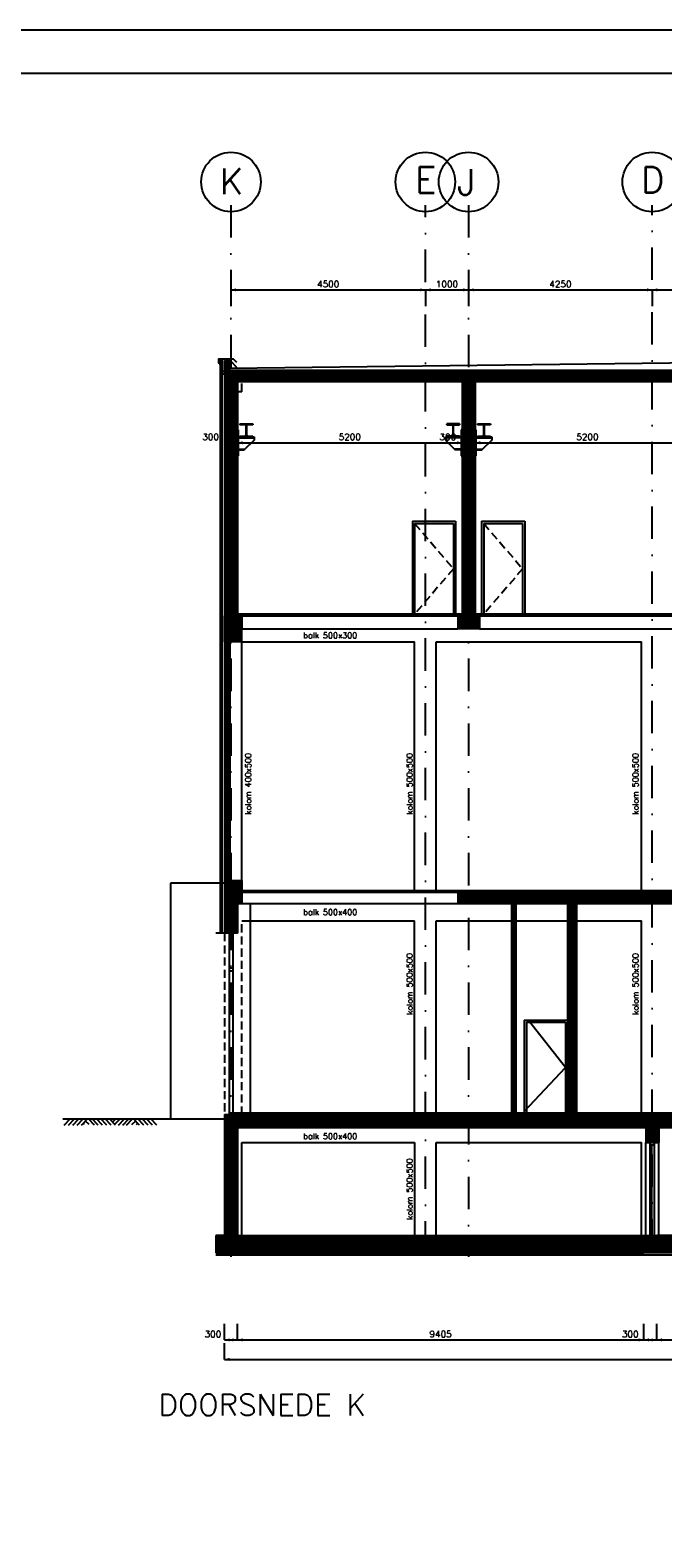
# Model space of a CAD drawing. Extents: x 0 to 118900, y 0 to 84100.
# Tile 38 of 40: x 80620 to 95264, y 49184 to 84100. Entities that reach past the tile are written whole.
import ezdxf
from ezdxf.enums import TextEntityAlignment as Align

# ---------------------------------------------------------------- set-up
doc = ezdxf.new("R2010")
doc.units = 0
doc.header["$LTSCALE"] = 60
doc.header["$MEASUREMENT"] = 0
doc.linetypes.add('DASHDOT', pattern=[25, 12.5, -6.25, 0, -6.25])
doc.linetypes.add('HIDDEN2', pattern=[4.6875, 3.125, -1.5625])
doc.layers.get('0').update_dxf_attribs({"linetype": 'CONTINUOUS'})
for name, color, linetype in [('ARCERING', 4, 'CONTINUOUS'), ('BETON', 8, 'CONTINUOUS'), ('CONSTR50', 1, 'CONTINUOUS'), ('KADER', 2, 'CONTINUOUS'), ('LAAG18', 3, 'CONTINUOUS'), ('LAAG25', 4, 'CONTINUOUS'), ('LAAG35', 7, 'CONTINUOUS'), ('LAAG50', 1, 'CONTINUOUS'), ('MAAT15', 3, 'CONTINUOUS'), ('ME2', 8, 'CONTINUOUS'), ('STRAMIEN', 3, 'DASHDOT'), ('TXT15', 3, 'CONTINUOUS')]:
    doc.layers.add(name, color=color, linetype=linetype)
doc.styles.add('ROMANS', font='romans')
doc.styles.get("Standard").update_dxf_attribs({"font": 'simplex'})

# ---------------------------------------------------------------- blocks, each defined once
blk = doc.blocks.new('ZUDIMTUS')
at = {"color": 3}
blk.add_solid([(0, 0), (-800, -240), (-800, 240)], dxfattribs=at)
blk = doc.blocks.new('2MAAIVEL')
at = {"linetype": 'Continuous'}
for points in [[(0, 0), (1.41, 1.41)], [(1, 0), (2.41, 1.41)], [(2, 0), (3.41, 1.41)], [(3, 0), (4.41, 1.41)], [(4, 0), (5.41, 1.41)], [(4.7, 0.08), (4.47, 0.31)], [(5.75, 0.08), (4.85, 0.98)], [(7.02, 0), (5.61, 1.41)], [(7.88, 0), (6.47, 1.41)], [(8.88, 0), (7.47, 1.41)], [(9.88, 0), (8.47, 1.41)], [(10.88, 0), (9.47, 1.41)], [(11.88, 0), (10.47, 1.41)], [(10.72, 1.16), (10.98, 1.41)], [(11.22, 0.66), (11.98, 1.41)], [(11.72, 0.16), (12.98, 1.41)], [(12.56, 0), (13.98, 1.41)], [(13.56, 0), (14.98, 1.41)], [(14.43, 0), (15.84, 1.41)], [(15.7, 0.08), (16.6, 0.98)], [(17.45, 0), (16.03, 1.41)], [(16.75, 0.08), (16.97, 0.31)], [(18.45, 0), (17.03, 1.41)], [(19.45, 0), (18.03, 1.41)], [(20.45, 0), (19.03, 1.41)], [(21.45, 0), (20.03, 1.41)]]:
    blk.add_lwpolyline(points, dxfattribs=at)
blk = doc.blocks.new('ST85')
for p, q in [((-150, 300), (150, 300)), ((-150, 300), (-150, 281)), ((-32, 281), (-150, 281)), ((-150, 19), (-32, 19)), ((-150, 19), (-150, 0)), ((150, 0), (-150, 0)), ((-6, 46), (-6, 254)), ((5, 254), (5, 46)), ((150, 281), (32, 281)), ((32, 19), (150, 19)), ((150, 300), (150, 281)), ((150, 19), (150, 0))]:
    blk.add_line(p, q)
at = {"color": 0}
for p, q in [((-150, 4), (-135, 19)), ((-149, 281), (-130, 300)), ((-133, 0), (-114, 19)), ((-127, 281), (-108, 300)), ((-111, 0), (-92, 19)), ((-106, 281), (-87, 300)), ((-90, 0), (-71, 19)), ((-85, 281), (-66, 300)), ((-69, 0), (-50, 19)), ((-64, 281), (-45, 300)), ((-48, 0), (-28, 19)), ((-43, 281), (-24, 300)), ((-27, 0), (8, 35)), ((-23, 279), (-2, 300)), ((-11, 270), (19, 300)), ((-6, 254), (40, 300)), ((-6, 233), (5, 244)), ((-6, 212), (5, 223)), ((-6, 191), (5, 202)), ((-6, 170), (5, 181)), ((-6, 148), (5, 159)), ((-6, 127), (5, 138)), ((-6, 106), (5, 117)), ((-6, 85), (5, 96)), ((-6, 63), (5, 74)), ((-6, 42), (5, 53)), ((-5, 0), (18, 23)), ((16, 0), (35, 19)), ((37, 0), (56, 19)), ((42, 281), (61, 300)), ((58, 0), (77, 19)), ((64, 281), (83, 300)), ((80, 0), (99, 19)), ((85, 281), (104, 300)), ((101, 0), (120, 19)), ((106, 281), (125, 300)), ((122, 0), (141, 19)), ((127, 281), (146, 300)), ((143, 0), (150, 7)), ((148, 281), (150, 283))]:
    blk.add_line(p, q, dxfattribs=at)
for centre, start, end in [((-32, 46), 270, 0), ((-32, 254), 0, 90), ((32, 254), 90, 180), ((32, 46), 180, 270)]:
    blk.add_arc(centre, 27, start, end)
blk = doc.blocks.new('*X31')
at = {"color": 0}
for p, q in [((85338, 76021), (85483, 76166)), ((85338, 76133), (85371, 76166)), ((85395, 75966), (85595, 76166)), ((85508, 75966), (85708, 76166)), ((85620, 75966), (85820, 76166)), ((85732, 75966), (85932, 76166)), ((85844, 75966), (86044, 76166)), ((85957, 75966), (86157, 76166)), ((86069, 75966), (86269, 76166)), ((86181, 75966), (86381, 76166)), ((86293, 75966), (86493, 76166)), ((86406, 75966), (86606, 76166)), ((86518, 75966), (86718, 76166)), ((86630, 75966), (86830, 76166)), ((86742, 75966), (86942, 76166)), ((86855, 75966), (87055, 76166)), ((86967, 75966), (87167, 76166)), ((87079, 75966), (87279, 76166)), ((87191, 75966), (87391, 76166)), ((87304, 75966), (87504, 76166)), ((87416, 75966), (87616, 76166)), ((87528, 75966), (87728, 76166)), ((87640, 75966), (87840, 76166)), ((87753, 75966), (87953, 76166)), ((87865, 75966), (88065, 76166)), ((87977, 75966), (88177, 76166)), ((88089, 75966), (88289, 76166)), ((88202, 75966), (88402, 76166)), ((88314, 75966), (88514, 76166)), ((88426, 75966), (88626, 76166)), ((88539, 75966), (88739, 76166)), ((88651, 75966), (88851, 76166)), ((88763, 75966), (88963, 76166)), ((88875, 75966), (89075, 76166)), ((88988, 75966), (89188, 76166)), ((89100, 75966), (89300, 76166)), ((89212, 75966), (89412, 76166)), ((89324, 75966), (89524, 76166)), ((89437, 75966), (89637, 76166)), ((89549, 75966), (89749, 76166)), ((89661, 75966), (89861, 76166)), ((89773, 75966), (89973, 76166)), ((89886, 75966), (90086, 76166)), ((89998, 75966), (90198, 76166)), ((90110, 75966), (90310, 76166)), ((90222, 75966), (90422, 76166)), ((90335, 75966), (90535, 76166)), ((90447, 75966), (90647, 76166)), ((90838, 76020), (90984, 76166)), ((90838, 76132), (90871, 76166)), ((90896, 75966), (91096, 76166)), ((91008, 75966), (91208, 76166)), ((91120, 75966), (91320, 76166)), ((91233, 75966), (91433, 76166)), ((91345, 75966), (91545, 76166)), ((91457, 75966), (91657, 76166)), ((91569, 75966), (91769, 76166)), ((91682, 75966), (91882, 76166)), ((91794, 75966), (91994, 76166)), ((91906, 75966), (92106, 76166)), ((92018, 75966), (92218, 76166)), ((92131, 75966), (92331, 76166)), ((92243, 75966), (92443, 76166)), ((92355, 75966), (92555, 76166)), ((92467, 75966), (92667, 76166)), ((92580, 75966), (92780, 76166)), ((92692, 75966), (92892, 76166)), ((92804, 75966), (93004, 76166)), ((92916, 75966), (93116, 76166)), ((93029, 75966), (93229, 76166)), ((93141, 75966), (93341, 76166)), ((93253, 75966), (93453, 76166)), ((93365, 75966), (93565, 76166)), ((93478, 75966), (93678, 76166)), ((93590, 75966), (93790, 76166)), ((93702, 75966), (93902, 76166)), ((93814, 75966), (94014, 76166)), ((93927, 75966), (94127, 76166)), ((94039, 75966), (94239, 76166)), ((94151, 75966), (94351, 76166)), ((94263, 75966), (94463, 76166)), ((94376, 75966), (94576, 76166)), ((94488, 75966), (94688, 76166)), ((94600, 75966), (94800, 76166)), ((94712, 75966), (94912, 76166)), ((94825, 75966), (95025, 76166)), ((94937, 75966), (95137, 76166)), ((95049, 75966), (95249, 76166)), ((95161, 75966), (95361, 76166)), ((95274, 75966), (95474, 76166)), ((95386, 75966), (95586, 76166)), ((95498, 75966), (95698, 76166)), ((95610, 75966), (95810, 76166)), ((95723, 75966), (95923, 76166)), ((95835, 75966), (96035, 76166)), ((95947, 75966), (96147, 76166)), ((96338, 76132), (96372, 76166)), ((96338, 76020), (96484, 76166)), ((96396, 75966), (96596, 76166)), ((96508, 75966), (96708, 76166)), ((96621, 75966), (96821, 76166)), ((96733, 75966), (96933, 76166)), ((96845, 75966), (97045, 76166)), ((96957, 75966), (97157, 76166)), ((97070, 75966), (97270, 76166)), ((97182, 75966), (97382, 76166)), ((97294, 75966), (97494, 76166)), ((97407, 75966), (97607, 76166)), ((97519, 75966), (97719, 76166)), ((97631, 75966), (97831, 76166)), ((97743, 75966), (97943, 76166)), ((97856, 75966), (98056, 76166)), ((97968, 75966), (98168, 76166)), ((98080, 75966), (98280, 76166)), ((98192, 75966), (98392, 76166)), ((98305, 75966), (98505, 76166)), ((98417, 75966), (98617, 76166)), ((98529, 75966), (98729, 76166)), ((98641, 75966), (98841, 76166)), ((98754, 75966), (98954, 76166)), ((98866, 75966), (99066, 76166)), ((98978, 75966), (99178, 76166)), ((99090, 75966), (99290, 76166)), ((99203, 75966), (99403, 76166)), ((99315, 75966), (99515, 76166)), ((99427, 75966), (99627, 76166)), ((99539, 75966), (99739, 76166)), ((99652, 75966), (99852, 76166)), ((99764, 75966), (99964, 76166)), ((99876, 75966), (100076, 76166)), ((99988, 75966), (100188, 76166)), ((100101, 75966), (100301, 76166)), ((100213, 75966), (100413, 76166)), ((100325, 75966), (100525, 76166)), ((100437, 75966), (100637, 76166)), ((100550, 75966), (100750, 76166)), ((100662, 75966), (100862, 76166)), ((100774, 75966), (100974, 76166)), ((100886, 75966), (101086, 76166)), ((100999, 75966), (101199, 76166)), ((101111, 75966), (101311, 76166)), ((101223, 75966), (101423, 76166)), ((101335, 75966), (101535, 76166)), ((101448, 75966), (101648, 76166)), ((101838, 76132), (101872, 76166)), ((101838, 76019), (101984, 76166)), ((101897, 75966), (102097, 76166)), ((102009, 75966), (102209, 76166)), ((102121, 75966), (102321, 76166)), ((102233, 75966), (102433, 76166)), ((102346, 75966), (102546, 76166)), ((102458, 75966), (102658, 76166)), ((102570, 75966), (102770, 76166)), ((102682, 75966), (102882, 76166)), ((102795, 75966), (102995, 76166)), ((102907, 75966), (103107, 76166)), ((103019, 75966), (103219, 76166)), ((103131, 75966), (103331, 76166)), ((103244, 75966), (103444, 76166)), ((103356, 75966), (103556, 76166)), ((103468, 75966), (103668, 76166)), ((103580, 75966), (103780, 76166)), ((103693, 75966), (103893, 76166)), ((103805, 75966), (104005, 76166)), ((103917, 75966), (104117, 76166)), ((104029, 75966), (104229, 76166)), ((104142, 75966), (104342, 76166)), ((104254, 75966), (104454, 76166)), ((104366, 75966), (104566, 76166)), ((104478, 75966), (104678, 76166)), ((104591, 75966), (104791, 76166)), ((104703, 75966), (104903, 76166)), ((104815, 75966), (105015, 76166)), ((104927, 75966), (105127, 76166)), ((105040, 75966), (105240, 76166)), ((105152, 75966), (105352, 76166)), ((105264, 75966), (105464, 76166)), ((105376, 75966), (105576, 76166)), ((105489, 75966), (105689, 76166)), ((105601, 75966), (105801, 76166)), ((105713, 75966), (105913, 76166)), ((105825, 75966), (106025, 76166)), ((105938, 75966), (106138, 76166)), ((106050, 75966), (106250, 76166)), ((106162, 75966), (106362, 76166)), ((106275, 75966), (106475, 76166)), ((106387, 75966), (106587, 76166)), ((106499, 75966), (106699, 76166)), ((106611, 75966), (106811, 76166)), ((106724, 75966), (106924, 76166)), ((106836, 75966), (107036, 76166)), ((106948, 75966), (107148, 76166)), ((90559, 75966), (90698, 76105)), ((90671, 75966), (90698, 75992)), ((96059, 75966), (96198, 76104)), ((96172, 75966), (96198, 75992)), ((101560, 75966), (101698, 76104)), ((101672, 75966), (101698, 75992)), ((107060, 75966), (107198, 76103)), ((107173, 75966), (107198, 75991))]:
    blk.add_line(p, q, dxfattribs=at)
blk = doc.blocks.new('*X32')
at = {"color": 0}
for p, q in [((85118, 69851), (85203, 69936)), ((85118, 69739), (85238, 69859)), ((107298, 69917), (107316, 69936)), ((107298, 69805), (107418, 69925)), ((85118, 69627), (85238, 69747)), ((85118, 69514), (85238, 69634)), ((85118, 69402), (85238, 69522)), ((107298, 69693), (107418, 69813)), ((107298, 69581), (107418, 69701)), ((107298, 69468), (107418, 69588)), ((85118, 69290), (85238, 69410)), ((85118, 69178), (85238, 69298)), ((85118, 69065), (85238, 69185)), ((107298, 69356), (107418, 69476)), ((107298, 69244), (107418, 69364)), ((107298, 69132), (107418, 69252)), ((107298, 69019), (107418, 69139)), ((85118, 68953), (85238, 69073)), ((85118, 68841), (85238, 68961)), ((85118, 68729), (85238, 68849)), ((107298, 68907), (107418, 69027)), ((107298, 68795), (107418, 68915)), ((107298, 68683), (107418, 68803)), ((85118, 68616), (85238, 68736)), ((85118, 68504), (85238, 68624)), ((85118, 68392), (85238, 68512)), ((107298, 68570), (107418, 68690)), ((107298, 68458), (107418, 68578)), ((107298, 68346), (107418, 68466)), ((85118, 68280), (85238, 68400)), ((85118, 68167), (85238, 68287)), ((85118, 68055), (85238, 68175)), ((107298, 68234), (107418, 68354)), ((107298, 68121), (107418, 68241)), ((107298, 68009), (107418, 68129)), ((85118, 67943), (85238, 68063)), ((85118, 67831), (85238, 67951)), ((85118, 67718), (85238, 67838)), ((107298, 67897), (107418, 68017)), ((107298, 67785), (107418, 67905)), ((107298, 67672), (107418, 67792)), ((85118, 67606), (85238, 67726)), ((85118, 67494), (85238, 67614)), ((85118, 67382), (85238, 67502)), ((85118, 67269), (85238, 67389)), ((107298, 67560), (107418, 67680)), ((107298, 67448), (107418, 67568)), ((107298, 67335), (107418, 67455)), ((85118, 67157), (85238, 67277)), ((85118, 67045), (85238, 67165)), ((85118, 66933), (85238, 67053)), ((107298, 67223), (107418, 67343)), ((107298, 67111), (107418, 67231)), ((107298, 66999), (107418, 67119)), ((85118, 66820), (85238, 66940)), ((85118, 66708), (85238, 66828)), ((85118, 66596), (85238, 66716)), ((107298, 66886), (107418, 67006)), ((107298, 66774), (107418, 66894)), ((107298, 66662), (107418, 66782)), ((85118, 66484), (85238, 66604)), ((85118, 66371), (85238, 66491)), ((85118, 66259), (85238, 66379)), ((107298, 66550), (107418, 66670)), ((107298, 66437), (107418, 66557)), ((107298, 66325), (107418, 66445)), ((85118, 66147), (85238, 66267)), ((85118, 66035), (85238, 66155)), ((85118, 65922), (85238, 66042)), ((107298, 66213), (107418, 66333)), ((107298, 66101), (107418, 66221)), ((107298, 65988), (107418, 66108)), ((107298, 65876), (107418, 65996)), ((85118, 65810), (85238, 65930)), ((85118, 65698), (85238, 65818)), ((85118, 65586), (85238, 65706)), ((107298, 65764), (107418, 65884)), ((107298, 65652), (107418, 65772)), ((107298, 65539), (107418, 65659)), ((85118, 65473), (85238, 65593)), ((85118, 65361), (85238, 65481)), ((85118, 65249), (85238, 65369)), ((107298, 65427), (107418, 65547)), ((107298, 65315), (107418, 65435)), ((107298, 65203), (107418, 65323)), ((85118, 65137), (85238, 65257)), ((85118, 65024), (85238, 65144)), ((85118, 64912), (85238, 65032)), ((107298, 65090), (107418, 65210)), ((107298, 64978), (107418, 65098)), ((107298, 64866), (107418, 64986)), ((85118, 64800), (85238, 64920)), ((85118, 64688), (85238, 64808)), ((85118, 64575), (85238, 64695)), ((107298, 64754), (107418, 64874)), ((107298, 64641), (107418, 64761)), ((107298, 64529), (107418, 64649)), ((85118, 64463), (85238, 64583)), ((85173, 64406), (85238, 64471)), ((107298, 64417), (107418, 64537)), ((107399, 64406), (107418, 64425))]:
    blk.add_line(p, q, dxfattribs=at)

msp = doc.modelspace()

# ---------------------------------------------------------------- linework, layer by layer
at = {"layer": 'BETON'}
for points, const_width in [([(85178, 76226), (85178, 76446)], 120), ([(85238, 76096), (107298, 76096)], 260), ([(85193, 76226), (85193, 70236)], 150), ([(85343, 75966), (85343, 70536)], 150), ([(90768, 75966), (90768, 70536)], 300), ([(85318, 70536), (85318, 70236)], 400), ([(91018, 70386), (90518, 70386)], 300), ([(85318, 69936), (85318, 70236)], 400), ([(85178, 69936), (85178, 64406)], 120), ([(85318, 64406), (85318, 63876)], 400), ([(85268, 63876), (85268, 63186)], 300), ([(90518, 64006), (95123, 64006)], 260), ([(95123, 64006), (107118, 64006)], 260), ([(85268, 58986), (85268, 56186)], 300), ([(85118, 58861), (107418, 58861)], 250), ([(95018, 58736), (95018, 58336)], 300), ([(84918, 55986), (94823, 55986)], 400), ([(97913, 55986), (94623, 55986)], 400)]:
    msp.add_lwpolyline(points, dxfattribs=dict(at, const_width=const_width))
at = {"layer": 'BETON', "color": 4}
for points, const_width in [([(91808, 63876), (91808, 58986)], 100), ([(93163, 63876), (93163, 58986)], 210)]:
    msp.add_lwpolyline(points, dxfattribs=dict(at, const_width=const_width))
at = {"layer": 'CONSTR50'}
for p, q in [((85118, 76446), (85238, 76446)), ((85118, 76226), (85118, 76446)), ((85118, 76226), (85118, 70236)), ((85238, 76226), (85238, 76446)), ((85238, 76226), (107298, 76226)), ((85338, 76166), (90698, 76166)), ((85338, 76166), (85338, 75966)), ((90698, 76166), (90698, 75966)), ((90838, 76166), (90838, 75966)), ((90838, 76166), (96198, 76166)), ((85338, 75966), (90698, 75966)), ((85418, 75966), (85418, 70536)), ((90618, 75966), (90618, 70536)), ((90838, 75966), (96198, 75966)), ((90918, 75966), (90918, 70536)), ((85118, 69936), (85118, 70536)), ((85518, 70536), (85418, 70536)), ((85518, 70536), (85518, 70236)), ((90618, 70536), (90518, 70536)), ((90518, 70536), (90518, 70236)), ((91018, 70536), (90918, 70536)), ((91018, 70536), (91018, 70236)), ((85518, 69936), (85518, 70236)), ((85518, 70236), (85518, 70236)), ((91018, 70236), (90518, 70236)), ((85518, 69936), (85118, 69936)), ((85118, 64406), (85118, 63186)), ((85118, 64406), (85518, 64406)), ((85518, 64406), (85518, 63876)), ((90518, 64136), (90518, 63876)), ((90518, 64136), (95123, 64136)), ((107018, 64136), (95097, 64136)), ((85418, 63876), (85418, 63186)), ((85418, 63876), (85518, 63876)), ((90518, 63876), (95123, 63876)), ((95123, 63876), (107118, 63876)), ((85418, 63186), (85118, 63186)), ((85118, 58986), (107418, 58986)), ((85118, 58986), (85118, 56186)), ((85418, 58736), (85418, 56186)), ((85418, 58736), (94868, 58736)), ((94868, 58736), (94868, 58336)), ((95168, 58736), (95168, 58336)), ((95168, 58736), (97368, 58736)), ((94868, 58336), (95168, 58336)), ((85118, 56186), (84918, 56186)), ((84918, 56186), (84918, 55786)), ((85418, 56186), (95123, 56186)), ((94868, 56186), (94868, 56186)), ((97413, 56186), (95123, 56186)), ((84918, 55786), (94823, 55786)), ((97913, 55786), (94623, 55786))]:
    msp.add_line(p, q, dxfattribs=at)
at = {"layer": 'KADER', "color": 3}
msp.add_lwpolyline([(0, 0), (118900, 0), (118900, 0), (118900, 84100), (0, 84100)], close=True, dxfattribs=at)
msp.add_lwpolyline([(0, 0), (118900, 0), (118900, 0), (118900, 84100), (0, 84100)], close=True, dxfattribs=at)
at = {"layer": 'KADER'}
msp.add_lwpolyline([(1000, 1000), (117900, 1000), (117900, 1000), (117900, 83100), (1000, 83100)], close=True, dxfattribs=at)
msp.add_lwpolyline([(1000, 1000), (117900, 1000), (117900, 1000), (117900, 83100), (1000, 83100)], close=True, dxfattribs=at)
at = {"layer": 'LAAG18'}
for p, q in [((85018, 76466), (85018, 63186)), ((85018, 76466), (85058, 76466)), ((85058, 76466), (85058, 63186)), ((83868, 64346), (83868, 58886)), ((85118, 64346), (83868, 64346)), ((85518, 64176), (107298, 64176)), ((85718, 58986), (85718, 63876)), ((85228, 63106), (85308, 63106)), ((85228, 62386), (85308, 62386)), ((85228, 62316), (85308, 62316)), ((85228, 61596), (85308, 61596)), ((85228, 61526), (85308, 61526)), ((85228, 59026), (91758, 59026)), ((91858, 59026), (93058, 59026)), ((93268, 59026), (99268, 59026)), ((85418, 58711), (94868, 58711)), ((85418, 58686), (94868, 58686)), ((95168, 58711), (97368, 58711)), ((95168, 58686), (97368, 58686)), ((85518, 58336), (89518, 58336)), ((90018, 58336), (94768, 58336))]:
    msp.add_line(p, q, dxfattribs=at)
at = {"layer": 'LAAG18', "linetype": 'HIDDEN2'}
for p, q in [((85238, 75726), (85238, 76226)), ((85518, 75726), (85518, 75966)), ((85518, 75726), (85238, 75726))]:
    msp.add_line(p, q, dxfattribs=at)
at = {"layer": 'LAAG18'}
for points in [[(85018, 76346), (85018, 76386), (84988, 76386), (84988, 76486), (85322, 76486), (85398, 76410)], [(85115, 76221), (85115, 76203), (85060, 76190), (85060, 76153), (85115, 76133), (85115, 76114)]]:
    msp.add_lwpolyline(points, dxfattribs=at)
at = {"layer": 'LAAG18', "linetype": 'HIDDEN2'}
for points in [[(89518, 72676), (90418, 71626), (89518, 70576)], [(91118, 72676), (92018, 71626), (91118, 70576)]]:
    msp.add_lwpolyline(points, dxfattribs=at)
at = {"layer": 'LAAG18', "linetype": 'Continuous'}
msp.add_lwpolyline([(92061, 59068), (93008, 60076), (92156, 61166)], dxfattribs=at)
at = {"layer": 'LAAG25'}
for p, q in [((85238, 76466), (85418, 76266)), ((96268, 76397), (85238, 76266)), ((89468, 72726), (90468, 72726)), ((89518, 72676), (90418, 72676)), ((91068, 72726), (92068, 72726)), ((91118, 72676), (92018, 72676)), ((90618, 70576), (85418, 70576)), ((85518, 70536), (90518, 70536)), ((96118, 70576), (90918, 70576)), ((91018, 70536), (96018, 70536)), ((85518, 70236), (90518, 70236)), ((91018, 70236), (96018, 70236)), ((85518, 64406), (85518, 69936)), ((85518, 69936), (89518, 69936)), ((89518, 64176), (89518, 69936)), ((90018, 64176), (90018, 69936)), ((90018, 69936), (94768, 69936)), ((94768, 64136), (94768, 69936)), ((85518, 64136), (90518, 64136)), ((85518, 63876), (90518, 63876)), ((85518, 63476), (89518, 63476)), ((89518, 59026), (89518, 63476)), ((90018, 59026), (90018, 63476)), ((90018, 63476), (94768, 63476)), ((94768, 59026), (94768, 63476)), ((85118, 63186), (84918, 63186)), ((92058, 61176), (93058, 61176)), ((92108, 61126), (93008, 61126)), ((81379, 58886), (85098, 58886)), ((85518, 56186), (85518, 58336)), ((89518, 58336), (89518, 56186)), ((90018, 56186), (90018, 58336)), ((94768, 56186), (94768, 58336)), ((94868, 56186), (94868, 58336)), ((94968, 56186), (94968, 58336)), ((95068, 56186), (95068, 58336)), ((95168, 56186), (95168, 58336)), ((94968, 58286), (95068, 58286)), ((95008, 56186), (95008, 58286)), ((84918, 55736), (94823, 55736)), ((94626, 55736), (97915, 55736))]:
    msp.add_line(p, q, dxfattribs=at)
at = {"layer": 'LAAG25', "linetype": 'Continuous'}
for p, q in [((89468, 72726), (89468, 70576)), ((89518, 72676), (89518, 70576)), ((90418, 72676), (90418, 70576)), ((90468, 72726), (90468, 70576)), ((91068, 72726), (91068, 70576)), ((91118, 72676), (91118, 70576)), ((92018, 72676), (92018, 70576)), ((92068, 72726), (92068, 70576)), ((92058, 61176), (92058, 59026)), ((92108, 61126), (92108, 59026)), ((93008, 61126), (93008, 59026)), ((93058, 61176), (93058, 59026))]:
    msp.add_line(p, q, dxfattribs=at)
at = {"layer": 'LAAG25', "linetype": 'HIDDEN2'}
for p, q in [((85518, 58986), (85518, 63476)), ((85118, 63186), (85118, 58986))]:
    msp.add_line(p, q, dxfattribs=at)
at = {"layer": 'LAAG35'}
for p, q in [((85118, 69936), (85118, 64406)), ((85238, 69936), (85238, 64406)), ((85118, 68936), (85238, 68936)), ((85118, 66536), (85238, 66536)), ((91758, 63876), (91758, 58986)), ((91858, 63876), (91858, 58986)), ((93058, 63876), (93058, 58986)), ((93268, 63876), (93268, 58986))]:
    msp.add_line(p, q, dxfattribs=at)
at = {"layer": 'MAAT15'}
for p, q in [((85268, 78085), (89768, 78085)), ((85268, 78085), (85268, 77710)), ((89768, 78085), (90768, 78085)), ((89768, 78085), (89768, 77710)), ((90768, 78085), (95018, 78085)), ((90768, 78085), (90768, 77710)), ((95018, 78085), (96268, 78085)), ((95018, 78085), (95018, 77710)), ((85118, 74544), (85118, 74169)), ((85118, 74544), (85418, 74544)), ((85418, 74544), (85418, 74169)), ((85418, 74544), (90618, 74544)), ((90618, 74544), (90618, 74169)), ((90618, 74544), (90918, 74544)), ((90918, 74544), (90918, 74169)), ((90918, 74544), (96118, 74544)), ((85118, 53768), (85118, 54143)), ((85418, 53768), (85418, 54143)), ((94823, 53768), (94823, 54143)), ((95123, 53768), (95123, 54143)), ((85118, 53768), (85418, 53768)), ((85118, 53318), (85118, 53693)), ((85418, 53768), (94823, 53768)), ((94823, 53768), (95123, 53768)), ((95123, 53768), (97413, 53768)), ((85118, 53318), (107418, 53318))]:
    msp.add_line(p, q, dxfattribs=at)
at = {"layer": 'ME2'}
for p, q in [((85418, 74843), (85438, 74843)), ((85418, 74243), (85418, 74843)), ((85438, 74843), (85438, 74243)), ((90618, 74843), (90598, 74843)), ((90598, 74843), (90598, 74243)), ((90618, 74243), (90618, 74843)), ((90918, 74243), (90918, 74843)), ((90918, 74843), (90938, 74843)), ((90938, 74843), (90938, 74243)), ((85438, 74680), (85803, 74680)), ((85438, 74661), (85803, 74661)), ((85438, 74399), (85594, 74399)), ((85438, 74380), (85575, 74380)), ((85803, 74608), (85575, 74380)), ((85803, 74680), (85803, 74608)), ((90233, 74680), (90233, 74608)), ((90598, 74680), (90233, 74680)), ((90598, 74661), (90233, 74661)), ((90233, 74608), (90461, 74380)), ((90598, 74399), (90442, 74399)), ((90598, 74380), (90461, 74380)), ((90938, 74680), (91303, 74680)), ((90938, 74661), (91303, 74661)), ((90938, 74399), (91094, 74399)), ((90938, 74380), (91075, 74380)), ((91303, 74608), (91075, 74380)), ((91303, 74680), (91303, 74608)), ((85438, 74243), (85418, 74243)), ((90598, 74243), (90618, 74243)), ((90938, 74243), (90918, 74243))]:
    msp.add_line(p, q, dxfattribs=at)
at = {"layer": 'STRAMIEN'}
for p, q in [((85268, 80046), (85268, 55689)), ((89768, 55765), (89768, 80046)), ((90768, 80046), (90768, 55689)), ((95018, 55815), (95018, 80046))]:
    msp.add_line(p, q, dxfattribs=at)
at = {"layer": 'STRAMIEN', "linetype": 'Continuous'}
for p, q in [((85228, 63186), (85228, 58986)), ((85308, 63186), (85308, 58986))]:
    msp.add_line(p, q, dxfattribs=at)
for centre in [(85268, 80585), (89768, 80585), (90768, 80585), (95018, 80585)]:
    msp.add_circle(centre, 689, dxfattribs=at)

# ---------------------------------------------------------------- block references
at = {"layer": 'ARCERING', "color": 3}
for name in ['*X31', '*X32']:
    msp.add_blockref(name, (0, 0), dxfattribs=at)
at = {"layer": 'LAAG25', "xscale": 100, "yscale": 100, "zscale": 100}
msp.add_blockref('2MAAIVEL', (81407, 58745), dxfattribs=at)
at = {"layer": 'MAAT15', "xscale": 0.15, "yscale": 0.15, "zscale": 0.15, "rotation": 180}
for p in [(85268, 78085), (89768, 78085), (90768, 78085), (95018, 78085), (85118, 74544), (85418, 74544), (90918, 74544), (85118, 53768), (85418, 53768), (94823, 53768), (95123, 53768), (85118, 53318)]:
    msp.add_blockref('ZUDIMTUS', p, dxfattribs=at)
at = {"layer": 'MAAT15', "xscale": 0.15, "yscale": 0.15, "zscale": 0.15}
for p in [(89768, 78085), (90768, 78085), (95018, 78085), (85418, 74544), (90618, 74544), (85418, 53768), (94823, 53768), (95123, 53768)]:
    msp.add_blockref('ZUDIMTUS', p, dxfattribs=at)
at = {"layer": 'ME2'}
for p in [(85625, 74681), (91125, 74681)]:
    msp.add_blockref('ST85', p, dxfattribs=at)
at = {"layer": 'ME2', "xscale": -1}
msp.add_blockref('ST85', (90411, 74681), dxfattribs=at)

# ---------------------------------------------------------------- texts
at = {"layer": 'LAAG50', "style": 'ROMANS'}
for s, height, p in [('K', 600, (85010, 80298)), ('J', 600, (90510, 80277)), ('DOORSNEDE K', 500, (83590, 52014))]:
    msp.add_text(s, height=height, dxfattribs=at).set_placement(p)
for s, p in [('E', (89777, 80332)), ('D', (95027, 80332))]:
    msp.add_text(s, height=600, dxfattribs=at).set_placement(p, align=Align.CENTER)
at = {"layer": 'MAAT15', "style": 'ROMANS'}
for s, p in [('4500', (87518, 78145)), ('1000', (90268, 78145)), ('4250', (92893, 78145))]:
    msp.add_text(s, height=150, dxfattribs=at).set_placement(p, align=Align.CENTER)
at = {"layer": 'MAAT15'}
for s, p in [('300', (84798, 74604)), ('5200', (88018, 74604)), ('300', (90287, 74604)), ('5200', (93518, 74604)), ('300', (84850, 53828)), ('9405', (90120, 53828)), ('300', (94510, 53828))]:
    msp.add_text(s, height=150, dxfattribs=at).set_placement(p, align=Align.CENTER)
at = {"layer": 'TXT15'}
for s, p in [('balk 500x300', (86941, 70016)), ('balk 500x400', (86941, 63606)), ('balk 500x400', (86941, 58417))]:
    msp.add_text(s, height=135, dxfattribs=at).set_placement(p)
for s, p in [('kolom 400x500', (85732, 65935)), ('kolom 500x500', (89470, 65935)), ('kolom 500x500', (94698, 65935)), ('kolom 500x500', (89470, 61300)), ('kolom 500x500', (94698, 61300)), ('kolom 500x500', (89470, 56549))]:
    msp.add_text(s, height=135, rotation=90, dxfattribs=at).set_placement(p)

doc.saveas('drawing.dxf')
